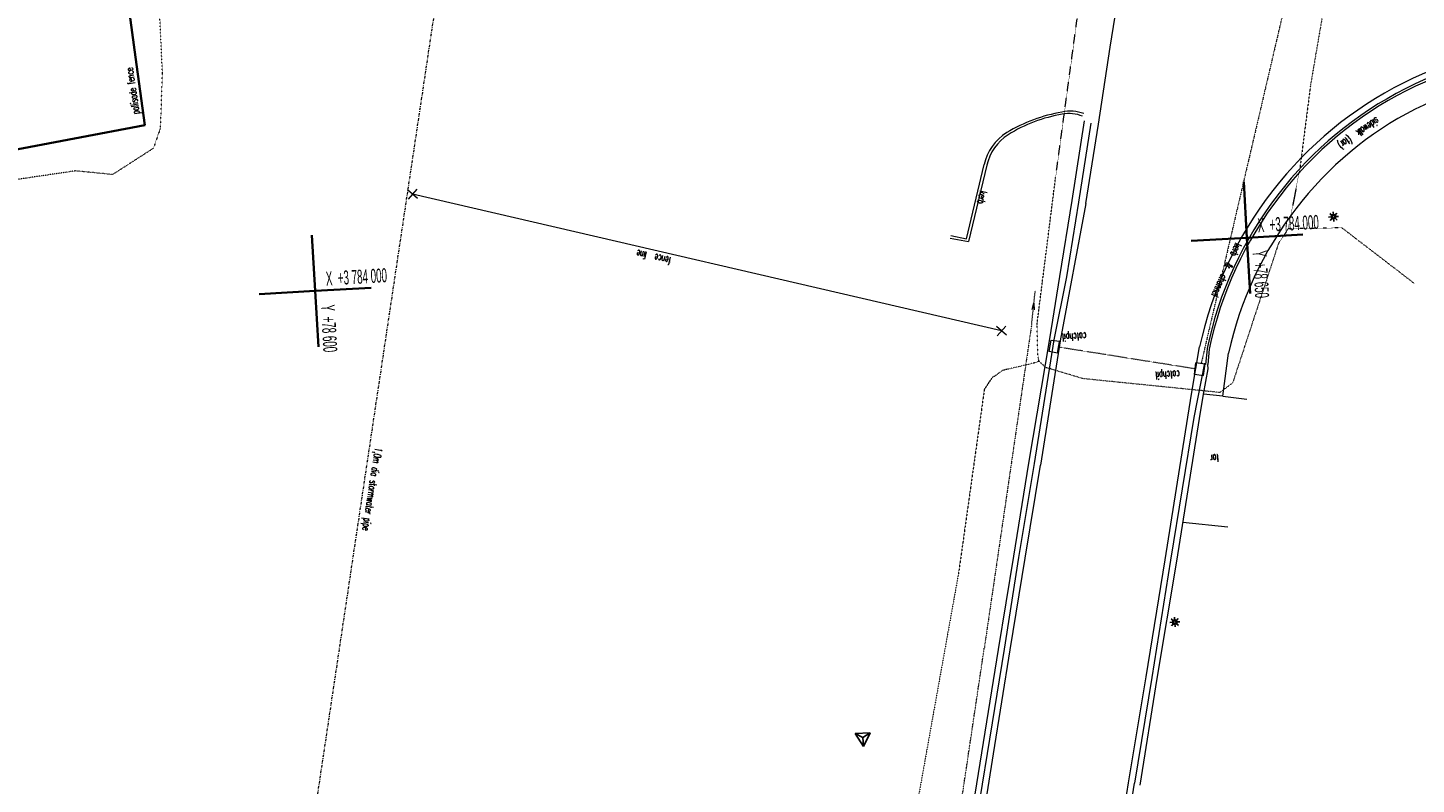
# Model space of a CAD drawing. Header units: millimetres. Extents: x -738537 to 1850049, y -250217 to 604013.
# Tile 75 of 204: x -568329 to -493948, y -5761 to 34784. Entities that reach past the tile are written whole.
import ezdxf

# ---------------------------------------------------------------- set-up
doc = ezdxf.new("R2010")
doc.units = ezdxf.units.MM
doc.header["$MEASUREMENT"] = 0
doc.linetypes.add('DOT', pattern=[0.25, 0, -0.25])
doc.linetypes.add('Double Dashed', pattern=[285, 130, -60, 35, -60])
for name, color, linetype, lineweight in [('BENCH MARK_Pen_No__2', 1, 'Continuous', 25), ('BUILDING_Pen_No__2', 1, 'Continuous', 25), ('ELECTRICAL LINE_Pen_No__1', 214, 'Continuous', 35), ('FENCE LINE_Pen_No__15', 7, 'Continuous', 20), ('GRID_Pen_No__1', 214, 'Continuous', 35), ('GRID_Pen_No__6', 7, 'Continuous', 5), ('PALLISADE FENCE_Pen_No__1', 214, 'Continuous', 35), ('SPLITPOLE FENCE_Pen_No__2', 1, 'Continuous', 25), ('STORMWATER LINE_Pen_No__15', 7, 'Continuous', 20), ('STORMWATER LINE_Pen_No__16', 8, 'Continuous', 20), ('STORMWATER LINE_Pen_No__3', 30, 'Continuous', 15), ('Text_Pen_No__15', 7, 'Continuous', 20)]:
    doc.layers.add(name, color=color, linetype=linetype, lineweight=lineweight)
for name, color, linetype, lineweight, true_color in [('ROAD_Pen_No__7', 7, 'Continuous', 5, 0x9f07ff), ('TELKOM LINE_Pen_No__7', 7, 'Continuous', 5, 0x9f07ff), ('TOPO_Pen_No__13', 7, 'Continuous', 20, 0x104280), ('TOPO_Pen_No__7', 7, 'Continuous', 5, 0x9f07ff)]:
    doc.layers.add(name, color=color, linetype=linetype, lineweight=lineweight, true_color=true_color)
doc.styles.add('GENERATED_STYLE_2', font='arial.ttf')
doc.styles.add('GENERATED_STYLE_8', font='txt.shx')

msp = doc.modelspace()

# ---------------------------------------------------------------- linework, layer by layer
at = {"layer": 'BENCH MARK_Pen_No__2', "color": 1, "linetype": 'Continuous', "lineweight": 25}
for p, q in [((-523192, -2998.2), (-524011, -3045)), ((-523560.9, -3730.8), (-524011, -3045)), ((-523192, -2998.2), (-523560.9, -3730.8))]:
    msp.add_line(p, q, dxfattribs=at)
at = {"layer": 'BUILDING_Pen_No__2', "color": 1, "linetype": 'Continuous', "lineweight": 25}
for p, q in [((-498452.2, 24651.1), (-498641, 24640.3)), ((-498574.4, 24831.3), (-498433.2, 24705.5)), ((-498552.8, 24458.2), (-498427.1, 24599.3)), ((-498520.1, 24705.3), (-498448.1, 24680.2)), ((-498444.8, 24622.7), (-498513.2, 24589.6)), ((-498409.9, 24723.1), (-498443.2, 24792)), ((-498427, 24512.5), (-498401.9, 24584.4)), ((-498381.5, 24730.5), (-498392.3, 24919.1)), ((-498362, 24391.6), (-498372.8, 24580.4)), ((-498352.4, 24726.4), (-498326.8, 24799.6)), ((-498311.4, 24519), (-498344.5, 24587.7)), ((-498327.1, 24711.6), (-498201.2, 24852.9)), ((-498321, 24605.4), (-498179.9, 24479.5)), ((-498240.8, 24721.4), (-498309.5, 24688.2)), ((-498306.1, 24630.7), (-498234.2, 24605.6)), ((-498113.2, 24670.5), (-498302.1, 24659.7)), ((-507081.5, 3107), (-506940.3, 2981.1)), ((-507027.2, 2980.9), (-506955.2, 2955.8)), ((-506917, 2998.7), (-506950.3, 3067.6)), ((-506888.6, 3006.1), (-506899.4, 3194.7)), ((-506859.4, 3002.1), (-506833.9, 3075.2)), ((-506834.2, 2987.2), (-506708.3, 3128.5)), ((-506747.9, 2997.1), (-506816.5, 2963.8)), ((-506959.3, 2926.8), (-507148.1, 2916)), ((-507059.9, 2733.8), (-506934.2, 2874.9)), ((-506951.9, 2898.4), (-507020.3, 2865.3)), ((-506934.1, 2788.1), (-506909, 2860.1)), ((-506869.1, 2667.2), (-506879.9, 2856)), ((-506818.5, 2794.7), (-506851.6, 2863.3)), ((-506828.1, 2881), (-506686.9, 2755.2)), ((-506813.2, 2906.3), (-506741.3, 2881.2)), ((-506620.3, 2946.2), (-506809.2, 2935.4))]:
    msp.add_line(p, q, dxfattribs=at)
for centre in [(-498377.1, 24655.4), (-506884.2, 2931.1)]:
    msp.add_circle(centre, 75.2, dxfattribs=at)
at = {"layer": 'ELECTRICAL LINE_Pen_No__1', "color": 18, "linetype": 'DOT', "lineweight": 18, "true_color": 0x000000}
for p, q in [((-498624.2, 37484.3), (-499614.8, 31688.2)), ((-498624.2, 37484.3), (-499614.8, 31688.2)), ((-513265.6, 26760.5), (-511927.3, 36633.1)), ((-513265.6, 26760.5), (-511927.3, 36633.1)), ((-499614.8, 31688.2), (-500181.6, 27238.6)), ((-499614.8, 31688.2), (-500181.6, 27238.6)), ((-500181.6, 27238.6), (-500808.1, 24007.5)), ((-500181.6, 27238.6), (-500808.1, 24007.5)), ((-514265.5, 18850.5), (-513265.6, 26760.5)), ((-514265.5, 18850.5), (-513265.6, 26760.5)), ((-500808.1, 24007.5), (-501333.2, 23206.2)), ((-500808.1, 24007.5), (-501333.2, 23206.2)), ((-497936.5, 24061.6), (-500808.1, 24007.5)), ((-497936.5, 24061.6), (-500808.1, 24007.5)), ((-494049.8, 21078.7), (-497936.5, 24061.6)), ((-494049.8, 21078.7), (-497936.5, 24061.6)), ((-501333.2, 23206.2), (-503781.5, 15754.2)), ((-501333.2, 23206.2), (-503781.5, 15754.2)), ((-514206.6, 17121), (-514265.5, 18850.5)), ((-514206.6, 17121), (-514265.5, 18850.5)), ((-516079.8, 16422.9), (-516677.7, 16018.1)), ((-516079.8, 16422.9), (-516677.7, 16018.1)), ((-514439.1, 16807.2), (-516079.8, 16422.9)), ((-514439.1, 16807.2), (-516079.8, 16422.9)), ((-511797.3, 15976.8), (-513794.7, 16573.7)), ((-511797.3, 15976.8), (-513794.7, 16573.7)), ((-516677.7, 16018.1), (-517083.8, 15413.9)), ((-516677.7, 16018.1), (-517083.8, 15413.9)), ((-504463, 15234.4), (-511797.3, 15976.8)), ((-504463, 15234.4), (-511797.3, 15976.8)), ((-503781.5, 15754.2), (-504463, 15234.4)), ((-503781.5, 15754.2), (-504463, 15234.4)), ((-517083.8, 15413.9), (-518463.8, 5569)), ((-517083.8, 15413.9), (-518463.8, 5569)), ((-518463.8, 5569), (-520977.3, -8447.4)), ((-518463.8, 5569), (-520977.3, -8447.4))]:
    msp.add_line(p, q, dxfattribs=at)
at = {"layer": 'FENCE LINE_Pen_No__15', "color": 7, "linetype": 'Continuous', "lineweight": 20}
for p, q in [((-547450.7, 25627.2), (-547978.5, 26097.8)), ((-547479.3, 26126.3), (-547949.9, 25598.6)), ((-516163.5, 18534.5), (-547714.6, 25862.5)), ((-515899.7, 18299.2), (-516427.4, 18769.8)), ((-515928.2, 18798.4), (-516398.9, 18270.6))]:
    msp.add_line(p, q, dxfattribs=at)
at = {"layer": 'GRID_Pen_No__1', "color": 214, "linetype": 'Continuous', "lineweight": 35}
for p, q in [((-503185.8, 26525.8), (-503014.4, 23530.7)), ((-503185.8, 26525.8), (-503014.4, 23530.7)), ((-553104.2, 23670.1), (-552932.8, 20675)), ((-553104.2, 23670.1), (-552932.8, 20675)), ((-503014.4, 23530.7), (-506009.5, 23359.4)), ((-503014.4, 23530.7), (-506009.5, 23359.4)), ((-503014.4, 23530.7), (-500019.3, 23702.1)), ((-503014.4, 23530.7), (-500019.3, 23702.1)), ((-502843.1, 20535.6), (-503014.4, 23530.7)), ((-502843.1, 20535.6), (-503014.4, 23530.7)), ((-549937.7, 20846.3), (-552932.8, 20675)), ((-549937.7, 20846.3), (-552932.8, 20675)), ((-555927.9, 20503.6), (-552932.8, 20675)), ((-555927.9, 20503.6), (-552932.8, 20675)), ((-552932.8, 20675), (-552761.5, 17679.9)), ((-552932.8, 20675), (-552761.5, 17679.9))]:
    msp.add_line(p, q, dxfattribs=at)
at = {"layer": 'PALLISADE FENCE_Pen_No__1', "color": 18, "linetype": 'Continuous', "lineweight": 35, "true_color": 0x000000}
for p, q in [((-563256.9, 38484.4), (-562564.2, 33205.3)), ((-562564.2, 33205.3), (-562065.7, 29567.9)), ((-562065.7, 29567.9), (-569596.1, 28135.4))]:
    msp.add_line(p, q, dxfattribs=at)
at = {"layer": 'ROAD_Pen_No__7', "color": 18, "linetype": 'Continuous', "lineweight": 5, "true_color": 0x000000}
for p, q in [((-510340, 33749), (-509701, 37812.1)), ((-510975, 29616), (-510340, 33749)), ((-512383.9, 25528.8), (-511726.4, 29793.4)), ((-512018.2, 25439.6), (-511358.4, 29664.2)), ((-511653.6, 25370.3), (-510975, 29616)), ((-518035.6, 23472.7), (-517101.4, 27452.5)), ((-516948.8, 27411.2), (-517926.3, 23320.3)), ((-513041.7, 21444.6), (-512383.9, 25528.8)), ((-511653.6, 25370.3), (-513024.9, 17999.9)), ((-512670.6, 21435.8), (-512018.2, 25439.6)), ((-518909.4, 23512.9), (-517926.3, 23320.3)), ((-518876.9, 23644.9), (-518035.6, 23472.7)), ((-513582, 18108.3), (-513041.7, 21444.6)), ((-513338.4, 18052.1), (-512670.6, 21435.8)), ((-514693.2, 11444), (-513582, 18108.3)), ((-514391.4, 11421.2), (-513338.4, 18052.1)), ((-513024.9, 17999.9), (-514076.7, 11349)), ((-505966.2, 15248.6), (-505554.2, 17676.1)), ((-505156.5, 17577.2), (-505238.8, 16741.2)), ((-505037, 17565.5), (-505119.4, 16729.4)), ((-504301.2, 15033.4), (-504002.7, 17344.2)), ((-505283.7, 16800.1), (-505859.2, 13902.5)), ((-505339.8, 15154.2), (-505086.3, 16500.9)), ((-505086.3, 16500.9), (-505119.4, 16729.4)), ((-506180.4, 13914.2), (-505966.2, 15248.6)), ((-505565.1, 13839.2), (-505339.8, 15154.2)), ((-504301.2, 15033.4), (-505339.8, 15154.2)), ((-504301.2, 15033.4), (-503016, 14880.9)), ((-507405.3, 6261.8), (-506180.4, 13914.2)), ((-505859.2, 13902.5), (-507104.1, 6248.9)), ((-506780.6, 6197.3), (-505565.1, 13839.2)), ((-515499.8, 6459.8), (-514693.2, 11444)), ((-515235.7, 6394.7), (-514391.4, 11421.2)), ((-514892.8, 6354.3), (-514076.7, 11349)), ((-504034.2, 8011.2), (-506450.5, 8270.6)), ((-516325.8, 1464.4), (-515499.8, 6459.8)), ((-516005.8, 1472.7), (-515235.7, 6394.7)), ((-515693.4, 1440.5), (-514892.8, 6354.3)), ((-508418.9, -6.4), (-507405.3, 6261.8)), ((-507104.1, 6248.9), (-508106, -48.6)), ((-507823, -92.5), (-506780.6, 6197.3)), ((-517220.3, -4085.7), (-516325.8, 1464.4)), ((-516918.5, -4108.5), (-516005.8, 1472.7)), ((-516586.2, -4139.6), (-515693.4, 1440.5)), ((-509355.9, -5689.2), (-508418.9, -6.4)), ((-508106, -48.6), (-509034.1, -5710.8)), ((-508738.3, -5804.1), (-507823, -92.5)), ((-518264.2, -10525.9), (-517220.3, -4085.7)), ((-517971.8, -10559.2), (-516918.5, -4108.5)), ((-517638.9, -10600.3), (-516586.2, -4139.6)), ((-510259.8, -11249.9), (-509355.9, -5689.2)), ((-509945.7, -11312), (-509034.1, -5710.8))]:
    msp.add_line(p, q, dxfattribs=at)
for centre, radius, start, end in [((-485464.1, 13575.3), 20425.6, 91.150426, 142.307125), ((-485555, 13784.3), 19872.2, 91.081485, 142.660868), ((-485555, 13784.3), 19752.2, 91.081485, 142.660868), ((-485588, 13855), 18579, 91.0698, 142.858758), ((-511400.9, 21629.8), 8769.4, 100.010665, 120.769952), ((-511649.4, 22431.9), 7816.6, 99.269179, 122.16363), ((-512483.5, 28145.4), 2165.8, 70.165976, 101.771004), ((-512532.1, 28404.3), 1782.3, 66.468173, 102.189562), ((-514400.6, 26823.8), 2773, 122.418715, 166.895428), ((-514360.2, 26826.3), 2653.9, 123.126412, 167.268984), ((-485197.2, 13258.2), 20830.9, 142.065842, 167.75545), ((-485242.2, 13414.7), 20345.3, 142.359686, 168.157203), ((-485242.2, 13414.7), 20225.3, 142.359686, 168.157203), ((-485028, 13199.4), 19422.2, 142.314506, 167.677986)]:
    msp.add_arc(centre, radius, start, end, dxfattribs=at)
at = {"layer": 'SPLITPOLE FENCE_Pen_No__2', "color": 1, "linetype": 'Continuous', "lineweight": 25}
for p in [(-524011, -3045), (-523192, -2998.2), (-523560.9, -3730.8)]:
    msp.add_line(p, (-523588, -3258.1), dxfattribs=at)
at = {"layer": 'STORMWATER LINE_Pen_No__15', "color": 7, "linetype": 'Continuous', "lineweight": 20}
msp.add_line((-513495.7, 18035.1), (-513045.7, 17977.7), dxfattribs=at)
at = {"layer": 'STORMWATER LINE_Pen_No__15', "color": 7, "linetype": 'DOT', "lineweight": 20}
msp.add_line((-505772.3, 16498.3), (-513141.7, 17671.1), dxfattribs=at)
at = {"layer": 'STORMWATER LINE_Pen_No__16', "color": 8, "linetype": 'Double Dashed', "lineweight": 20}
msp.add_line((-544664.4, 48252.2), (-556920.4, -33811.7), dxfattribs=at)
msp.add_line((-544664.4, 48252.2), (-556920.4, -33811.7), dxfattribs=at)
at = {"layer": 'STORMWATER LINE_Pen_No__3', "color": 30, "linetype": 'DOT', "lineweight": 15}
for p, q in [((-498820.7, 45295.8), (-505469.1, 16793.7)), ((-498820.7, 45295.8), (-505469.1, 16793.7)), ((-505772.3, 16498.3), (-513141.7, 17671.1))]:
    msp.add_line(p, q, dxfattribs=at)
at = {"layer": 'STORMWATER LINE_Pen_No__3', "color": 30, "linetype": 'Continuous', "lineweight": 15}
for p, q in [((-513616.7, 17437.2), (-513495.7, 18035.1)), ((-513616.7, 17437.2), (-513495.7, 18035.1)), ((-513495.7, 18035.1), (-513045.7, 17977.7)), ((-513171.7, 17347.1), (-513050.7, 17945)), ((-513171.7, 17347.1), (-513050.7, 17945)), ((-513171.7, 17347.1), (-513616.7, 17437.2)), ((-513171.7, 17347.1), (-513616.7, 17437.2)), ((-505830.8, 16207.9), (-505746.4, 16833.8)), ((-505830.8, 16207.9), (-505746.4, 16833.8)), ((-505251.5, 16762.3), (-505746.4, 16833.8)), ((-505251.5, 16762.3), (-505746.4, 16833.8)), ((-505335.3, 16141.1), (-505250.9, 16766.9)), ((-505335.3, 16141.1), (-505250.9, 16766.9)), ((-505335.9, 16136.1), (-505830.8, 16207.9)), ((-505335.9, 16136.1), (-505830.8, 16207.9))]:
    msp.add_line(p, q, dxfattribs=at)
at = {"layer": 'TELKOM LINE_Pen_No__7', "color": 190, "linetype": 'DOT', "lineweight": 5, "true_color": 0x9f07ff}
for p, q in [((-514549, 18904.4), (-514357.1, 20690.2)), ((-514549, 18904.4), (-514357.1, 20690.2)), ((-514549, 18904.4), (-517083.2, 1571.3)), ((-514549, 18904.4), (-517083.2, 1571.3)), ((-519448.6, -14333.7), (-517083.2, 1571.3)), ((-519448.6, -14333.7), (-517083.2, 1571.3))]:
    msp.add_line(p, q, dxfattribs=at)
at = {"layer": 'TELKOM LINE_Pen_No__7', "color": 190, "linetype": 'Continuous', "lineweight": 5, "true_color": 0x9f07ff}
for p, q in [((-514526.2, 19678.8), (-514429.1, 20020.3)), ((-514526.2, 19678.8), (-514429.1, 20020.3)), ((-514429.1, 20020.3), (-514406.8, 19665.9)), ((-514429.1, 20020.3), (-514406.8, 19665.9))]:
    msp.add_line(p, q, dxfattribs=at)
at = {"layer": 'TOPO_Pen_No__13', "color": 156, "linetype": 'DOT', "lineweight": 20, "true_color": 0x104280}
for p, q in [((-514154.7, 16913.6), (-514206.6, 17121)), ((-514154.7, 16913.6), (-514439.1, 16807.2)), ((-514154.7, 16913.6), (-514439.1, 16807.2)), ((-513794.7, 16573.7), (-514154.7, 16913.6))]:
    msp.add_line(p, q, dxfattribs=at)
at = {"layer": 'TOPO_Pen_No__7', "color": 190, "linetype": 'DOT', "lineweight": 5, "true_color": 0x9f07ff}
for p, q in [((-561112.6, 32343.8), (-561316, 36652.2)), ((-561220, 29318.8), (-561112.6, 32343.8)), ((-561225, 29405.6), (-561603.6, 28319.2)), ((-561603.6, 28319.2), (-563780, 26915.6)), ((-565771.4, 27112.2), (-569933.1, 26496.5)), ((-563780, 26915.6), (-565771.4, 27112.2))]:
    msp.add_line(p, q, dxfattribs=at)

# ---------------------------------------------------------------- texts
at = {"layer": 'GRID_Pen_No__6', "color": 7, "linetype": 'Continuous', "lineweight": 5, "char_height": 750, "attachment_point": 7, "style": 'GENERATED_STYLE_2'}
for s, insert, rotation in [('\\A1;{\\W0.500000x;\\pql;\\fArial|b0|i0|c0|p34;X  +3 784 000}', (-502418.6, 23809.5), 3.274249), ('\\A1;{\\W0.500000x;\\pql;\\fArial|b0|i0|c0|p34;Y  +78 650}', (-502728.8, 22823.8), 273.274249), ('\\A1;{\\W0.500000x;\\pql;\\fArial|b0|i0|c0|p34;X  +3 784 000}', (-552337, 20953.7), 3.274249), ('\\A1;{\\W0.500000x;\\pql;\\fArial|b0|i0|c0|p34;Y  +78 600}', (-552644.4, 19918.7), 273.274249)]:
    msp.add_mtext(s, dxfattribs=dict(at, insert=insert, rotation=rotation))
at = {"layer": 'Text_Pen_No__15', "color": 7, "linetype": 'Continuous', "lineweight": 20, "char_height": 400, "style": 'GENERATED_STYLE_8'}
for s, insert, attachment_point, rotation in [('\\A1;{\\W0.500000x;\\pql;\\Ftxt.shx;pallisade fence}', (-562734.9, 30121.5), 1, 98.274249), ('\\A1;{\\W0.500000x;\\pql;\\Ftxt.shx;sidewalk  (tar)}', (-496164.1, 30117.7), 7, 214.274249), ('\\A1;{\\W0.500000x;\\pql;\\Ftxt.shx;kerb}', (-517314.3, 26069.8), 7, 257.274249), ('\\A1;{\\W0.500000x;\\pql;\\Ftxt.shx;kerb  &  channel}', (-503628, 23277.1), 7, 245.274249), ('\\A1;{\\W0.500000x;\\pql;\\Ftxt.shx;fence  line}', (-533929.5, 22079.4), 1, 167.274249), ('\\A1;{\\W0.500000x;\\pql;\\Ftxt.shx;catchpit}', (-511632.9, 18579.7), 7, 183.274249), ('\\A1;{\\W0.500000x;\\pql;\\Ftxt.shx;catchpit}', (-506632.6, 16538.6), 7, 183.274249), ('\\A1;{\\W0.500000x;\\pql;\\Ftxt.shx;1,0m dia stormwater pipe}', (-549858.7, 12306.2), 7, 261.274249), ('\\A1;{\\W0.500000x;\\pql;\\Ftxt.shx;tar}', (-504528.9, 11921.5), 7, 183.274249)]:
    msp.add_mtext(s, dxfattribs=dict(at, insert=insert, attachment_point=attachment_point, rotation=rotation))

doc.saveas('drawing.dxf')
